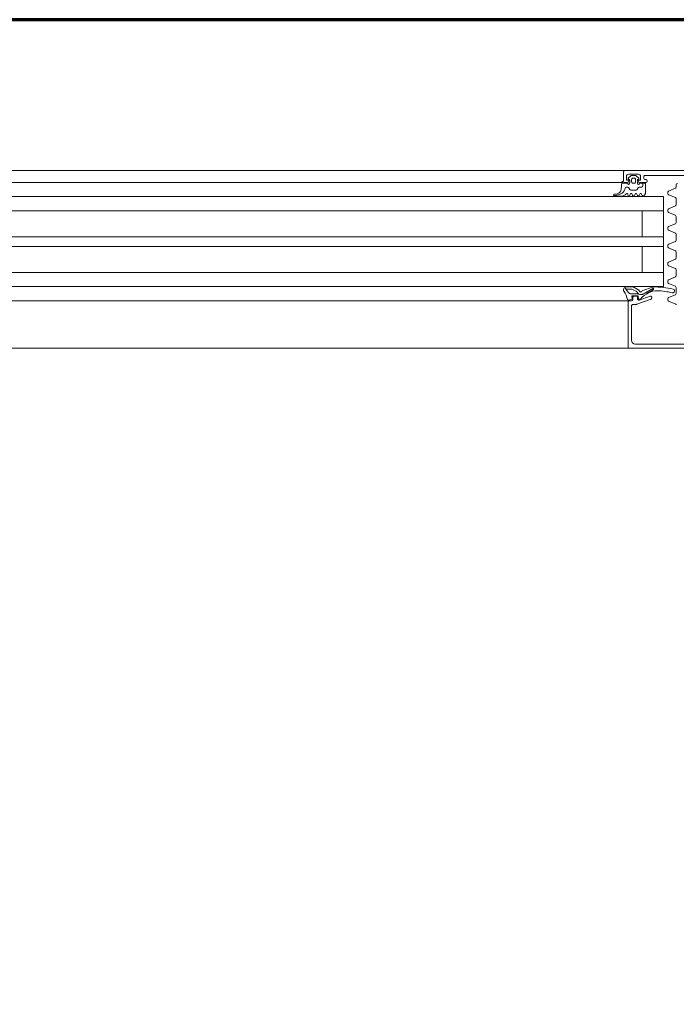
# Model space of a CAD drawing. Header units: centimetres. Extents: x -1631 to 1829, y -257 to 3158.
# Tile 97 of 128: x 447 to 475, y 1636 to 1678. Entities that reach past the tile are written whole.
import ezdxf

# ---------------------------------------------------------------- set-up
doc = ezdxf.new("R2010")
doc.units = ezdxf.units.CM
doc.linetypes.add('Dash', pattern=[60, 30, -30])
doc.linetypes.add('Długa kreska', pattern=[142.875, 95.25, -47.625])
for name, color, linetype, lineweight in [('A-DETL', 90, 'Continuous', 9), ('A-DETL-GENF', 92, 'Continuous', 9), ('A-DOOR', 31, 'Continuous', 13), ('A-DOOR-HDLN', 31, 'Dash', 9)]:
    doc.layers.add(name, color=color, linetype=linetype, lineweight=lineweight)

# ---------------------------------------------------------------- blocks, each defined once
blk = doc.blocks.new('Schueco_FWS_ADS-75-SimplySmart_inw_Family-02 - FWS SI insert unit 90-2368395-5_piętro III __10_50 m_ - stan projektowany')
at = {"layer": 'A-DETL-GENF'}
for p, q in [((-75.5, 6.6), (75.5, 6.6)), ((7.65, 4.6), (-59.08, 4.6)), ((-54.5, 4), (7.65, 4)), ((-54.5, 3.4), (7.65, 3.4)), ((-54.5, 2.3), (7.65, 2.3)), ((-54.5, 1.9), (7.65, 1.9)), ((-54.5, 0.8), (7.65, 0.8)), ((-54.5, 0.2), (7.65, 0.2)), ((-54.5, -0.4), (7.65, -0.4)), ((74.6, -0.9), (-74.6, -0.9))]:
    blk.add_line(p, q, dxfattribs=at)
at = {"layer": 'A-DOOR'}
for p, q in [((-59.4, 6.43), (-61.71, 6.43)), ((-59.25, 6.6), (-53.75, 6.6)), ((-59.25, 4.8), (-59.25, 6.28)), ((-61.121, 4.746), (-60.811, 4.618)), ((-60.78, 4.502), (-60.78, 4.578)), ((-60.067, 4.529), (-59.468, 4.747)), ((-59.451, 4.75), (-59.3, 4.75)), ((-59.15, 4.6), (-59.25, 4.6)), ((-61.13, 4.297), (-61.13, 4.033)), ((-60.811, 4.462), (-61.099, 4.343)), ((-59.738, 4.315), (-60.167, 4.063)), ((-60.136, 4.153), (-59.897, 4.297)), ((-59.72, 4.163), (-60.134, 4.021)), ((-60.1, 4.45), (-60.1, 4.482)), ((-59.567, 4.573), (-60.033, 4.403)), ((-59.59, 4.329), (-59.687, 4.329)), ((-59.599, 4.54), (-59.572, 4.54)), ((-59.55, 4.155), (-59.59, 4.21)), ((-59.542, 4.514), (-59.529, 4.411)), ((-59.5, 4.45), (-59.5, 4.526)), ((-59.499, 4.385), (-59.289, 4.385)), ((-59.35, 4.4), (-59.45, 4.4)), ((-59.316, 4.129), (-59.434, 4.193)), ((-59.3, 4.55), (-59.3, 4.45)), ((-59.259, 4.419), (-59.27, 4.509)), ((-59.246, 4.542), (-59.107, 4.569)), ((-59.04, 4.161), (-58.966, 4.031)), ((-61.099, 3.987), (-60.811, 3.868)), ((-60.78, 3.752), (-60.78, 3.828)), ((-59.344, 4.03), (-59.511, 4.121)), ((-59.022, 4.015), (-59.287, 4.015)), ((-59.01, 4.108), (-59.234, 4.108)), ((-61.13, 3.547), (-61.13, 3.283)), ((-60.811, 3.712), (-61.099, 3.593)), ((-53.75, 3.4), (-60.6, 3.4)), ((-59.146, 3.4), (-53.75, 3.4)), ((-61.099, 3.237), (-60.811, 3.118)), ((-60.811, 2.962), (-61.099, 2.843)), ((-60.78, 3.002), (-60.78, 3.078)), ((-61.13, 2.797), (-61.13, 2.533)), ((-61.099, 2.487), (-60.811, 2.368)), ((-60.811, 2.212), (-61.099, 2.093)), ((-60.78, 2.252), (-60.78, 2.328)), ((-61.13, 2.047), (-61.13, 1.783)), ((-61.099, 1.737), (-60.811, 1.618)), ((-61.13, 1.297), (-61.13, 1.033)), ((-60.811, 1.462), (-61.099, 1.343)), ((-60.78, 1.502), (-60.78, 1.578)), ((-61.099, 0.987), (-60.811, 0.868)), ((-61.13, 0.547), (-61.13, 0.283)), ((-60.811, 0.712), (-61.099, 0.593)), ((-60.78, 0.752), (-60.78, 0.828)), ((-53.75, 0.8), (-60.6, 0.8)), ((-61.099, 0.237), (-60.811, 0.118)), ((-60.78, 0.002), (-60.78, 0.078)), ((-59.691, 0.15), (-59.669, 0.09)), ((-59.591, 0.09), (-59.569, 0.15)), ((-59.491, 0.15), (-59.469, 0.09)), ((-59.391, 0.09), (-59.369, 0.15)), ((-59.291, 0.15), (-59.269, 0.09)), ((-59.191, 0.09), (-59.169, 0.15)), ((-59.09, 0.14), (-59.09, 0.1)), ((-58.791, 0.18), (-58.524, 0.18)), ((-58.516, 0.101), (-58.642, 0.076)), ((-58.526, 0.158), (-58.499, 0.172)), ((-61.13, -0.203), (-61.13, -0.3)), ((-60.811, -0.038), (-61.099, -0.157)), ((-59.86, -0.4), (-59.58, -0.4)), ((-59.59, -0.37), (-59.8, -0.37)), ((-59.728, -0.37), (-59.728, -0.25)), ((-59.678, -0.2), (-59.567, -0.2)), ((-59.523, -0.175), (-59.483, -0.105)), ((-59.49, -0.5), (-59.49, -0.37)), ((-59.44, -0.08), (-59.216, -0.08)), ((-59.3, -0.37), (-59.36, -0.37)), ((-59.173, -0.105), (-59.132, -0.175)), ((-59.17, -0.37), (-59.17, -0.5)), ((-59.089, -0.2), (-59.024, -0.2)), ((-59.08, -0.4), (-58.95, -0.4)), ((-58.803, -0.103), (-58.83, -0.41)), ((-58.828, -0.4), (-53.75, -0.4)), ((-61.81, -0.7), (-59.81, -0.7)), ((-59.91, -0.47), (-59.91, -0.45)), ((-59.81, -0.52), (-59.86, -0.52)), ((-59.76, -0.65), (-59.76, -0.57)), ((-59.447, -0.685), (-59.551, -0.581)), ((-59.53, -0.53), (-59.52, -0.53)), ((-59.53, -0.75), (-59.13, -0.75)), ((-59.248, -0.7), (-59.412, -0.7)), ((-59.41, -0.42), (-59.41, -0.53)), ((-59.36, -0.58), (-59.3, -0.58)), ((-59.25, -0.53), (-59.25, -0.42)), ((-59.109, -0.581), (-59.213, -0.685)), ((-59.14, -0.53), (-59.13, -0.53)), ((-58.9, -0.45), (-58.9, -0.85)), ((-58.95, -0.9), (-67.55, -0.9)), ((-58.95, -0.9), (-53.75, -0.9))]:
    blk.add_line(p, q, dxfattribs=at)
at = {"layer": 'A-DOOR', "flags": 128}
for points in [[(-61.95, 6.48), (-62.05, 6.48), (-62.05, 6.6), (-59.1, 6.6), (-59.1, 4.65)], [(-59.489, 4.241), (-59.527, 4.303), (-59.191, 4.303)], [(-53.75, 4), (-60.6, 4), (-60.6, 0.2), (-53.75, 0.2)], [(-59.7, 3.4), (-59.7, 2.3), (-60.6, 2.3), (-53.75, 2.3)], [(-59.7, 0.8), (-59.7, 1.9), (-60.6, 1.9), (-53.75, 1.9)], [(-59.83, -0.34), (-59.83, 0.06), (-59.765, 0.16)], [(-58.87, -0.45), (-58.87, -0.37), (-59.07, -0.37)], [(-59.53, -0.45), (-59.53, -0.5), (-59.63, -0.5), (-59.63, -0.65)], [(-59.03, -0.65), (-59.03, -0.5), (-59.13, -0.5), (-59.13, -0.45)]]:
    blk.add_lwpolyline(points, dxfattribs=at)
at = {"layer": 'A-DOOR'}
for centre, radius, start, end in [((-59.4, 6.28), 0.15, 0, 90), ((-61.14, 4.7), 0.05, 67.5, 90), ((-60.83, 4.572), 0.05, 7.1452, 67.5), ((-59.55, 4.526), 0.05, 0, 110), ((-59.451, 4.7), 0.05, 90, 110), ((-59.3, 4.8), 0.05, 270, 0), ((-59.25, 4.55), 0.05, 90, 180), ((-59.15, 4.65), 0.05, 270, 0), ((-61.08, 4.297), 0.05, 112.5, 180), ((-60.985, 4.184), 0.08, 74.699, 256.5296), ((-60.268, 7.009), 2.834, 255.7856, 268.4777), ((-60.83, 4.508), 0.05, 292.5, 352.8548), ((-60.322, 4.975), 0.8, 268.4714, 296.3861), ((-60.05, 4.482), 0.05, 110, 180), ((-60.05, 4.45), 0.05, 180, 290), ((-60.491, 5.282), 1.15, 297.1697, 319.1518), ((-59.687, 4.229), 0.1, 90, 120.3836), ((-59.746, 4.239), 0.08, 289.0101, 333.0444), ((-59.63, 4.18), 0.05, 36.3666, 153.0444), ((-59.599, 4.51), 0.03, 90, 139.1518), ((-59.584, 4.253), 0.0764, 29.9329, 94.2645), ((-59.572, 4.51), 0.03, 7.0564, 90), ((-59.499, 4.415), 0.03, 187.0564, 270), ((-59.45, 4.45), 0.05, 180, 270), ((-59.353, 4.342), 0.17, 216.4634, 241.4634), ((-59.35, 4.45), 0.05, 270, 0), ((-59.289, 4.415), 0.03, 270, 7.2077), ((-59.24, 4.513), 0.03, 100.9941, 188.118), ((-59.191, 4.243), 0.06, 33.3021, 90), ((-57.763, 5.398), 1.777, 219.1355, 223.7266), ((-59.1, 4.54), 0.03, 11.4268, 102.3565), ((-58.14, 4.734), 0.95, 191.4268, 214.051), ((-59.075, 4.141), 0.04, 29.6254, 45.0361), ((-59.026, 4.135), 0.12, 271.9923, 34.051), ((-61.08, 4.033), 0.05, 180, 247.5), ((-60.267, 7.009), 2.994, 255.7723, 272.1183), ((-60.83, 3.822), 0.05, 7.1452, 67.5), ((-60.83, 3.758), 0.05, 292.5, 352.8548), ((-60.097, 4.089), 0.075, 121.1063, 200.0149), ((-60.16, 4.097), 0.08, 272.1106, 289.0101), ((-59.453, 4.226), 0.12, 216.3666, 241.3666), ((-59.287, 4.135), 0.12, 241.3666, 270.0039), ((-59.234, 4.278), 0.17, 241.4634, 270.0728), ((-61.08, 3.547), 0.05, 112.5, 180), ((-61.08, 3.283), 0.05, 180, 247.5), ((-60.83, 3.072), 0.05, 7.1452, 67.5), ((-60.83, 3.008), 0.05, 292.5, 352.8548), ((-61.08, 2.797), 0.05, 112.5, 180), ((-61.08, 2.533), 0.05, 180, 247.5), ((-61.08, 2.047), 0.05, 112.5, 180), ((-60.83, 2.322), 0.05, 7.1452, 67.5), ((-60.83, 2.258), 0.05, 292.5, 352.8548), ((-61.08, 1.783), 0.05, 180, 247.5), ((-61.08, 1.297), 0.05, 112.5, 180), ((-60.83, 1.572), 0.05, 7.1452, 67.5), ((-60.83, 1.508), 0.05, 292.5, 352.8548), ((-61.08, 1.033), 0.05, 180, 247.5), ((-60.83, 0.822), 0.05, 7.1452, 67.5), ((-61.08, 0.547), 0.05, 112.5, 180), ((-60.83, 0.758), 0.05, 292.5, 352.8548), ((-61.08, 0.283), 0.05, 180, 247.5), ((-60.83, 0.072), 0.05, 7.1452, 67.5), ((-60.83, 0.008), 0.05, 292.5, 352.8548), ((-59.73, 0.14), 0.04, 14.9995, 150.0003), ((-59.63, 0.1), 0.04, 195.0002, 344.9998), ((-59.53, 0.14), 0.04, 14.9996, 165.0004), ((-59.43, 0.1), 0.04, 195.0002, 344.9998), ((-59.33, 0.14), 0.04, 14.9996, 165.0004), ((-59.23, 0.1), 0.04, 195.0002, 344.9998), ((-59.13, 0.14), 0.04, 359.9998, 165.0003), ((-59.05, 0.1), 0.04, 180, 319.6792), ((-58.791, -0.12), 0.3, 89.9987, 139.6802), ((-58.603, -0.244), 0.381, 91.8995, 167.3401), ((-58.604, -0.12), 0.2, 101.0025, 174.9918), ((-58.649, 0.478), 0.343, 275.6011, 291.0537), ((-58.524, 0.14), 0.04, 281.0106, 90.0809), ((-61.18, -0.3), 0.05, 270, 360), ((-61.08, -0.203), 0.05, 112.5, 180), ((-59.86, -0.45), 0.05, 90, 180), ((-59.8, -0.34), 0.03, 180, 270), ((-59.678, -0.25), 0.05, 90, 180), ((-59.54, -0.37), 0.05, 359.9994, 179.9994), ((-59.58, -0.45), 0.05, 0, 90), ((-59.567, -0.15), 0.05, 270, 330), ((-59.44, -0.13), 0.05, 90, 150), ((-59.36, -0.42), 0.05, 89.9989, 180.0011), ((-59.3, -0.42), 0.05, 359.9989, 90.0011), ((-59.216, -0.13), 0.05, 30, 90), ((-59.12, -0.37), 0.05, 0, 180), ((-59.089, -0.15), 0.05, 210, 270), ((-59.08, -0.45), 0.05, 90, 180), ((-59.024, -0.15), 0.05, 270, 347.8734), ((-58.95, -0.45), 0.05, 0, 90), ((-58.87, -0.41), 0.04, 270.0001, 359.9994), ((-59.86, -0.47), 0.05, 180, 270), ((-59.81, -0.57), 0.05, 0, 90), ((-59.81, -0.65), 0.05, 270, 0), ((-59.53, -0.65), 0.1, 180, 270), ((-59.53, -0.56), 0.03, 89.9999, 225.0019), ((-59.52, -0.5), 0.03, 270, 0), ((-59.412, -0.65), 0.05, 224.9723, 270), ((-59.36, -0.53), 0.05, 179.9979, 270.0021), ((-59.3, -0.53), 0.05, 269.9979, 0.0021), ((-59.248, -0.65), 0.05, 270, 315.0202), ((-59.14, -0.5), 0.03, 180, 270), ((-59.13, -0.56), 0.03, 315.0034, 89.9945), ((-59.13, -0.65), 0.1, 270, 0), ((-58.95, -0.85), 0.05, 270, 0)]:
    blk.add_arc(centre, radius, start, end, dxfattribs=at)
at = {"layer": 'A-DOOR-HDLN'}
blk.add_arc((-72.3, 7.6), 93.95, 360, 90, dxfattribs=at)

msp = doc.modelspace()

# ---------------------------------------------------------------- linework, layer by layer
at = {"layer": 'A-DETL', "linetype": 'Długa kreska', "lineweight": 70}
msp.add_line((536.377, 1678.001), (3.377, 1678.001), dxfattribs=at)

# ---------------------------------------------------------------- block references
at = {"layer": 'A-DOOR', "rotation": 180}
msp.add_blockref('Schueco_FWS_ADS-75-SimplySmart_inw_Family-02 - FWS SI insert unit 90-2368395-5_piętro III __10_50 m_ - stan projektowany', (413.877, 1670.726), dxfattribs=at)

doc.saveas('drawing.dxf')
